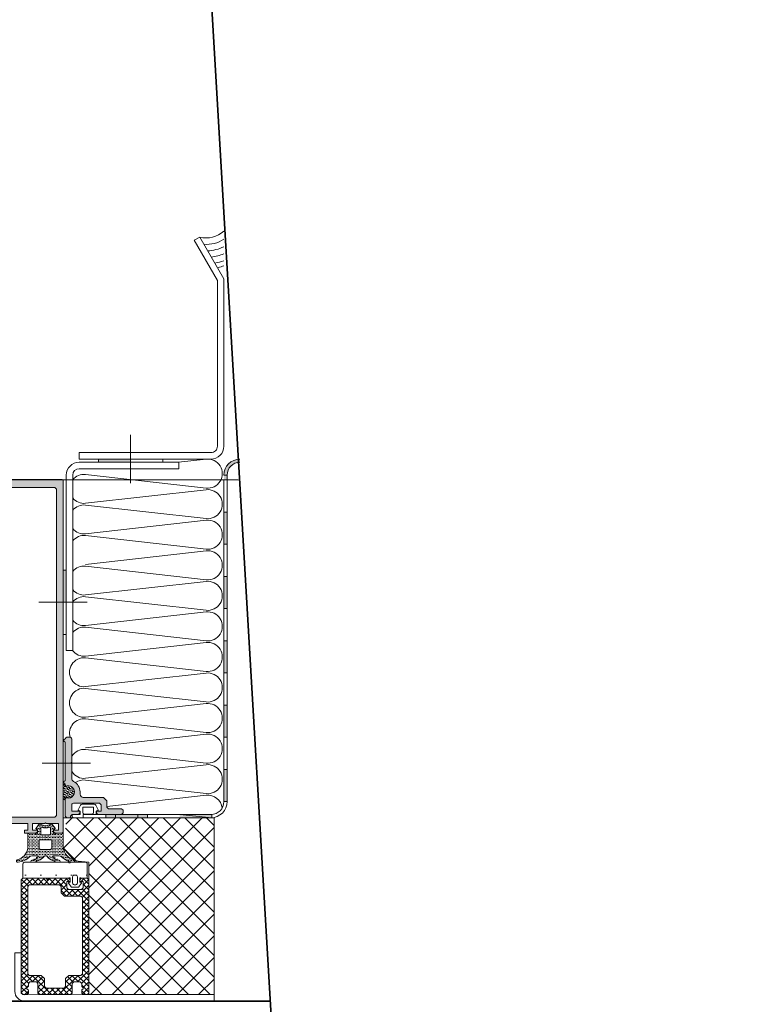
# Model space of a CAD drawing. Header units: inches. Extents: x 0 to 111471, y -105323 to 11070.
# Tile 187 of 256: x 45092 to 45115, y -27871 to -27840. Entities that reach past the tile are written whole.
import ezdxf

# ---------------------------------------------------------------- set-up
doc = ezdxf.new("R2010")
doc.units = ezdxf.units.IN
doc.header["$MEASUREMENT"] = 0
doc.linetypes.add('GEN7', pattern=[13.75, 9.75, -1.5, 1, -1.5])
for name, color, linetype, lineweight in [('2', 1, 'Continuous', 5), ('8', 8, 'Continuous', 5), ('888 sciany istniejące', 2, 'Continuous', 35), ('888 widok', 8, 'Continuous', 0), ('888 wymiary', 1, 'Continuous', 0), ('MB-inne', 8, 'Continuous', 9), ('MB-kreskowanie', 8, 'Continuous', 5), ('MB-osie', 4, 'GEN7', 5), ('MB-profile', 7, 'Continuous', 9), ('MB-uszczelki_tworzywa', 8, 'Continuous', 9), ('Wymiary', 85, 'Continuous', 18)]:
    doc.layers.add(name, color=color, linetype=linetype, lineweight=lineweight)
doc.styles.add('TS 100_wymiary', font='romans.shx', dxfattribs={"width": 0.7, "height": 16})
doc.dimstyles.new('Dim Style 100', dxfattribs={"dimtxt": 16, "dimasz": 12, "dimexe": 12, "dimexo": 2, "dimgap": 10, "dimtad": 1, "dimdec": 0, "dimzin": 9, "dimtxsty": 'TS 100_wymiary', "dimblk": 'ARCHTICK', "dimcen": 2.5, "dimdle": 12, "dimclrd": 256, "dimclrt": 2, "dimadec": 0, "dimazin": 2, "dimtfac": 1, "dimtdec": 0, "dimtix": 1, "dimtmove": 2, "dimatfit": 3, "dimfxl": 0, "dimlwd": -1, "dimarcsym": 0})

# ---------------------------------------------------------------- blocks, each defined once
blk = doc.blocks.new('120557')
at = {"layer": '8'}
h = blk.add_hatch(dxfattribs=at)
h.set_pattern_fill('DOTS', color=256, scale=0.4, angle=-45, style=0, double=1)
h.set_pattern_definition([(315, (-495.54195, 936.92493), (0.6735192, 0.2245064), [0, -0.635])])
edge = h.paths.add_edge_path()
edge.add_line((-0.9, 1.97), (-0.9, 2.05))
edge.add_arc((-1.25, 2.05), 0.35, 0, 180)
edge.add_line((-1.6, 2.05), (-1.6, -2.05))
edge.add_arc((-1.25, -2.05), 0.35, 180, 0)
edge.add_line((-0.9, -2.05), (-0.9, -1.97))
edge.add_line((-0.9, -1.97), (-0.9, -1.9))
edge.add_arc((-0.7, -1.9), 0.2, 37.7274, 180, ccw=False)
edge.add_arc((-0.39, -1.66), 0.2, 217.7274, 256.8227)
edge.add_arc((0, 0), 1.9, 256.8227, 103.1773)
edge.add_arc((-0.39, 1.66), 0.2, 103.1773, 142.2726)
edge.add_arc((-0.7, 1.9), 0.2, 180, 322.2726, ccw=False)
edge.add_line((-0.9, 1.9), (-0.9, 1.97))
blk.add_lwpolyline([(-0.55, 1.78, -0.715089), (-0.9, 1.9), (-0.9, 1.97), (-0.9, 2.05, 1), (-1.6, 2.05), (-1.6, -2.05, 1), (-0.9, -2.05), (-0.9, -1.97), (-0.9, -1.9, -0.715089), (-0.55, -1.78, 0.172259), (-0.43, -1.85, 1.261173), (-0.43, 1.85, 0.172259)], format="xyb", close=True, dxfattribs=at)
blk = doc.blocks.new('K430418X')
at = {"layer": 'MB-kreskowanie'}
blk.add_hatch(color=0, dxfattribs=at).paths.add_polyline_path([(-7.3, -3), (-8, -3, -0.284453), (-11.31, -0.95, 0.284453), (-12.21, -0.4), (-16.75, -0.4), (-17, -0.15), (-17.25, -0.4), (-24.5, -0.4, -0.414214), (-25, 0.1), (-25, 1.1, -0.413264), (-24.5, 1.6, -0.99866), (-23.5, 1.6), (-11.5, 1.6, -0.99933), (-10.5, 1.6), (-9.9, 1.6, -0.713322), (-9.78, 1.24, 0.172259), (-9.85, 1.13, 1.261173), (-6.15, 1.13, 0.172259), (-6.22, 1.24, -0.730612), (-6.09, 1.6), (-0.5, 1.6), (0, 1.1), (0, 0), (-0.5, 0), (-1, -0.5), (-1, -2.5), (-1.5, -3), (-2, -3), (-2, -0.4), (-4, -0.4, 0.414214), (-4.5, -0.9), (-4.5, -9), (-4, -9.5), (-2, -9.5), (-2, -7.99), (-1.5, -7.99), (-1, -8.49), (-1, -15.9), (-1.5, -16.4), (-2.3, -16.4), (-2.8, -15.9), (-2.8, -11.8), (-3.3, -11.3), (-5.3, -11.3), (-6.3, -10.3), (-6.3, -4, 0.414214)])
h = blk.add_hatch(dxfattribs=at)
h.set_pattern_fill('DOTS', color=256, scale=0.4, angle=-45, style=0, double=1)
h.set_pattern_definition([(315, (-944.9233, 496.2371), (-0.2245064, -0.6735192), [0, -0.635])])
edge = h.paths.add_edge_path()
edge.add_line((-9.97, 1.6), (-10.05, 1.6))
edge.add_arc((-10.05, 1.95), 0.35, 90, 270, ccw=False)
edge.add_line((-10.05, 2.3), (-5.95, 2.3))
edge.add_arc((-5.95, 1.95), 0.35, 270, 90, ccw=False)
edge.add_line((-5.95, 1.6), (-6.02, 1.6))
edge.add_line((-6.02, 1.6), (-6.1, 1.6))
edge.add_arc((-6.1, 1.4), 0.2, 90, 232.2726)
edge.add_arc((-6.34, 1.08), 0.2, 13.1773, 52.2726, ccw=False)
edge.add_arc((-8, 0.7), 1.9, 166.8227, 13.1773, ccw=False)
edge.add_arc((-9.65, 1.08), 0.2, 127.7274, 166.8227, ccw=False)
edge.add_arc((-9.9, 1.4), 0.2, 307.7274, 90)
edge.add_line((-9.9, 1.6), (-9.97, 1.6))
at = {"layer": 'MB-profile'}
blk.add_lwpolyline([(-9.78, 1.24, 0.713322), (-9.9, 1.6), (-10.5, 1.6, 0.99933), (-11.5, 1.6), (-23.5, 1.6, 0.99866), (-24.5, 1.6, 0.413264), (-25, 1.1), (-25, 0.1, 0.414214), (-24.5, -0.4), (-17.25, -0.4), (-17, -0.15), (-16.75, -0.4), (-12.21, -0.4, -0.284453), (-11.31, -0.95, 0.284453), (-8, -3), (-7.3, -3, -0.414214), (-6.3, -4), (-6.3, -10.3), (-5.3, -11.3), (-3.3, -11.3), (-2.8, -11.8), (-2.8, -15.9), (-2.3, -16.4), (-1.5, -16.4), (-1, -15.9), (-1, -8.49), (-1.5, -7.99), (-2, -7.99), (-2, -9.5), (-4, -9.5), (-4.5, -9), (-4.5, -0.9, -0.414214), (-4, -0.4), (-2, -0.4), (-2, -3), (-1.5, -3), (-1, -2.5), (-1, -0.5), (-0.5, 0), (0, 0), (0, 1.1), (-0.5, 1.6), (-6.09, 1.6, 0.730612), (-6.22, 1.24, -0.172259), (-6.15, 1.13, -1.261173), (-9.85, 1.13, -0.172259)], format="xyb", close=True, dxfattribs=at)
at = {"layer": 'MB-uszczelki_tworzywa'}
blk.add_lwpolyline([(-9.78, 1.24, 0.715089), (-9.9, 1.6), (-9.97, 1.6), (-10.05, 1.6, -1), (-10.05, 2.3), (-5.95, 2.3, -1), (-5.95, 1.6), (-6.02, 1.6), (-6.1, 1.6, 0.715089), (-6.22, 1.24, -0.172259), (-6.15, 1.13, -1.261173), (-9.85, 1.13, -0.172259)], format="xyb", close=True, dxfattribs=at)
blk = doc.blocks.new('Izolacja')
at = {"layer": 'MB-inne'}
for points in [[(-50, 1), (-60, 1), (-60, 0), (-50, 0)], [(-30, 1), (-40, 1), (-40, 0), (-30, 0)], [(-10, 1), (-20, 1), (-20, 0), (-10, 0)]]:
    blk.add_hatch(color=256, dxfattribs=at).paths.add_polyline_path(points)
for points in [[(-60, 0), (-50, 0), (-50, 1), (-60, 1)], [(-50, 0), (-40, 0), (-40, 1), (-50, 1)], [(-40, 0), (-30, 0), (-30, 1), (-40, 1)], [(-30, 0), (-20, 0), (-20, 1), (-30, 1)], [(-20, 0), (-10, 0), (-10, 1), (-20, 1)], [(-10, 0), (0, 0), (0, 1), (-10, 1)]]:
    blk.add_lwpolyline(points, close=True, dxfattribs=at)
blk = doc.blocks.new('120905')
at = {"layer": 'MB-kreskowanie'}
h = blk.add_hatch(dxfattribs=at)
h.set_pattern_fill('DOTS', color=256, scale=0.3, angle=0.0339, style=0)
h.set_pattern_definition([(0.033944, (-3888.86263, -793.2553), (0.23784281, 0.47639099), [0, -0.47625])])
edge = h.paths.add_edge_path(flags=16)
edge.add_line((-6, -3.5), (-6, -5.5))
edge.add_arc((-5.5, -5.5), 0.5, 180, 270)
edge.add_line((-5.5, -6), (-2.5, -6))
edge.add_arc((-2.5, -5.5), 0.5, 270, 360)
edge.add_line((-2, -5.5), (-2, -3.5))
edge.add_arc((-2.5, -3.5), 0.5, 0, 90)
edge.add_line((-2.5, -3), (-5.5, -3))
edge.add_arc((-5.5, -3.5), 0.5, 90, 180)
edge = h.paths.add_edge_path(flags=16)
edge.add_line((-2.5, -1.3), (-2.5, 0.68))
edge.add_arc((-2.7, 0.68), 0.2, 0, 104.4775)
edge.add_arc((-4, 5.34), 4.64, 254.3781, 285.6219, ccw=False)
edge.add_arc((-5.3, 0.68), 0.2, 75.5225, 180)
edge.add_line((-5.5, 0.68), (-5.5, -1.3))
edge.add_arc((-5.3, -1.3), 0.2, 180, 270)
edge.add_line((-5.3, -1.5), (-2.7, -1.5))
edge.add_arc((-2.7, -1.3), 0.2, 270, 360)
edge = h.paths.add_edge_path()
edge.add_line((-1.04, 0.6), (-1.79, 1.67))
edge.add_arc((-2.03, 1.5), 0.3, 35, 90)
edge.add_line((-2.03, 1.8), (-2.43, 1.8))
edge.add_arc((-2.43, 1.5), 0.3, 90, 116.888)
edge.add_arc((-4, 4.39), 3, 241.3165, 298.6835, ccw=False)
edge.add_arc((-5.57, 1.5), 0.3, 63.112, 90)
edge.add_line((-5.57, 1.8), (-5.97, 1.8))
edge.add_arc((-5.97, 1.5), 0.3, 90, 145)
edge.add_line((-6.21, 1.67), (-6.96, 0.6))
edge.add_arc((-6.8, 0.49), 0.2, 145, 255)
edge.add_line((-6.85, 0.29), (-6.5, 0.2))
edge.add_line((-6.5, 0.2), (-6.5, -1))
edge.add_arc((-6.8, -1), 0.3, 210, 360, ccw=False)
edge.add_arc((-7.32, -1.3), 0.3, 30, 90)
edge.add_line((-7.32, -1), (-9.2, -1))
edge.add_arc((-9.2, -1.3), 0.3, 90, 180)
edge.add_line((-9.5, -1.3), (-9.5, -5.53))
edge.add_arc((-13.89, -4.96), 4.42, 284.0449, 352.6549, ccw=False)
edge.add_arc((-12.62, -9.6), 0.401, 119.3457, 285.4538)
edge.add_arc((-13.24, -3.8), 6.24, 276.7503, 313.2183)
edge.add_arc((-8.22, -9), 1, 90.109, 138.502, ccw=False)
edge.add_line((-8.23, -8), (-6.58, -8))
edge.add_arc((-6.58, -8.3), 0.3, 314.0419, 90.5024, ccw=False)
edge.add_arc((-8.62, -6.19), 3.24, 276.9049, 314.0419, ccw=False)
edge.add_arc((-8.23, -9.7), 0.3, 90.109, 270.109)
edge.add_arc((-8.55, -4.42), 5.59, 273.2975, 316.7848)
edge.add_arc((-4.04, -8.49), 0.5, 85.1106, 150.4706, ccw=False)
edge.add_arc((-3.96, -8.49), 0.5, 29.5294, 94.8894, ccw=False)
edge.add_arc((0.55, -4.42), 5.59, 223.2152, 266.7025)
edge.add_arc((0.23, -9.7), 0.3, 269.891, 89.891)
edge.add_arc((0.62, -6.19), 3.24, 225.9581, 263.0951, ccw=False)
edge.add_arc((-1.42, -8.3), 0.3, 89.4976, 225.9581, ccw=False)
edge.add_line((-1.42, -8), (0.23, -8))
edge.add_arc((0.22, -9), 1, 41.498, 89.891, ccw=False)
edge.add_arc((5.24, -3.8), 6.24, 226.7817, 263.2497)
edge.add_arc((4.62, -9.6), 0.401, 254.5462, 60.6543)
edge.add_arc((5.89, -4.96), 4.42, 187.3451, 255.9551, ccw=False)
edge.add_line((1.5, -5.53), (1.5, -1.3))
edge.add_arc((1.2, -1.3), 0.3, 0, 90)
edge.add_line((1.2, -1), (-0.68, -1))
edge.add_arc((-0.68, -1.3), 0.3, 90, 150)
edge.add_arc((-1.2, -1), 0.3, 180, 330, ccw=False)
edge.add_line((-1.5, -1), (-1.5, 0.2))
edge.add_line((-1.5, 0.2), (-1.15, 0.29))
edge.add_arc((-1.2, 0.49), 0.2, 285, 35)
at = {"layer": 'MB-uszczelki_tworzywa'}
for points in [[(-1.04, 0.6), (-1.79, 1.67, 0.244698), (-2.03, 1.8), (-2.43, 1.8, 0.117863), (-2.56, 1.77, -0.255673), (-5.44, 1.77, 0.117863), (-5.57, 1.8), (-5.97, 1.8, 0.244698), (-6.21, 1.67), (-6.96, 0.6, 0.520567), (-6.85, 0.29), (-6.5, 0.2), (-6.5, -1, -0.767327), (-7.06, -1.15, 0.267949), (-7.32, -1), (-9.2, -1, 0.414214), (-9.5, -1.3), (-9.5, -5.53, -0.308643), (-12.81, -9.25, 0.885567), (-12.51, -9.99, 0.160479), (-8.97, -8.34, -0.21435), (-8.23, -8), (-6.58, -8, -0.677436), (-6.37, -8.51, -0.163474), (-8.23, -9.4, 1), (-8.23, -10, 0.19206), (-4.48, -8.25, -0.293178), (-4, -8, -0.293178), (-3.52, -8.25, 0.19206), (0.23, -10, 1), (0.23, -9.4, -0.163474), (-1.63, -8.51, -0.677436), (-1.42, -8), (0.23, -8, -0.21435), (0.97, -8.34, 0.160479), (4.51, -9.99, 0.885567), (4.81, -9.25, -0.308643), (1.5, -5.53), (1.5, -1.3, 0.414214), (1.2, -1), (-0.68, -1, 0.267949), (-0.94, -1.15, -0.767327), (-1.5, -1), (-1.5, 0.2), (-1.15, 0.29, 0.520567)], [(-2.5, -1.3), (-2.5, 0.68, 0.490314), (-2.75, 0.87, -0.137178), (-5.25, 0.87, 0.490314), (-5.5, 0.68), (-5.5, -1.3, 0.414214), (-5.3, -1.5), (-2.7, -1.5, 0.414214)], [(-6, -3.5), (-6, -5.5, 0.414214), (-5.5, -6), (-2.5, -6, 0.414214), (-2, -5.5), (-2, -3.5, 0.414214), (-2.5, -3), (-5.5, -3, 0.414214)]]:
    blk.add_lwpolyline(points, format="xyb", close=True, dxfattribs=at)
blk = doc.blocks.new('K430492X')
at = {"layer": 'MB-kreskowanie'}
h = blk.add_hatch(color=0, dxfattribs=at)
h.paths.add_polyline_path([(-109.2, 25), (-109.5, 24.7), (-109.5, 22.5), (-109, 22), (-108.5, 22), (-108.5, 23.5), (-106.5, 23.5), (-106.5, 19.75), (-106.25, 19.5), (-106.5, 19.25), (-106.5, 15.5), (-108.5, 15.5), (-108.5, 17), (-109, 17), (-109.5, 16.5), (-109.5, 13), (-108.5, 13), (-108.5, 14), (-106.5, 14), (-106.5, 6.5), (-107, 6), (-124.2, 6), (-124.5, 5.7), (-124.5, 4), (-124, 3.5), (-123, 3.5), (-123, 4.5), (-120.99, 4.5), (-120.49, 4), (-120.49, 2.75), (-118.9, 0), (-120.49, -2.75), (-120.49, -4), (-120.99, -4.5), (-123, -4.5), (-123, -3.5), (-124, -3.5), (-124.5, -4), (-124.5, -5.7), (-124.2, -6), (-107, -6), (-106.5, -6.5), (-106.5, -14), (-108.5, -14), (-108.5, -13), (-109.5, -13), (-109.5, -16.5), (-109, -17), (-108.5, -17), (-108.5, -15.5), (-106.5, -15.5), (-106.5, -19.25), (-106.25, -19.5), (-106.5, -19.75), (-106.5, -23.5), (-108.5, -23.5), (-108.5, -22), (-109, -22), (-109.5, -22.5), (-109.5, -24.7), (-109.2, -25), (-0.5, -25, 0.413925), (0, -24.5), (0, 24.5, 0.413925), (-0.5, 25)])
h.paths.add_polyline_path([(-3, 22.9), (-2.5, 22.4), (-2.5, -22.4), (-3, -22.9), (-104, -22.9), (-104.5, -22.4), (-104.5, 22.4), (-104, 22.9)], flags=16)
h.paths.add_polyline_path([(-106.41, 3.62), (-105.5, 0), (-106.41, -3.62), (-106.89, -4), (-116.88, -4), (-117.31, -3.25), (-115.9, -0.8), (-115.9, 0.8), (-117.31, 3.25), (-116.88, 4), (-106.89, 4)], flags=16)
at = {"layer": 'MB-profile'}
blk.add_lwpolyline([(-0.5, -25), (-109.2, -25), (-109.5, -24.7), (-109.5, -22.5), (-109, -22), (-108.5, -22), (-108.5, -23.5), (-106.5, -23.5), (-106.5, -19.75), (-106.25, -19.5), (-106.5, -19.25), (-106.5, -15.5), (-108.5, -15.5), (-108.5, -17), (-109, -17), (-109.5, -16.5), (-109.5, -13), (-108.5, -13), (-108.5, -14), (-106.5, -14), (-106.5, -6.5), (-107, -6), (-124.2, -6), (-124.5, -5.7), (-124.5, -4), (-124, -3.5), (-123, -3.5), (-123, -4.5), (-120.99, -4.5), (-120.49, -4), (-120.49, -2.75), (-118.9, 0), (-120.49, 2.75), (-120.49, 4), (-120.99, 4.5), (-123, 4.5), (-123, 3.5), (-124, 3.5), (-124.5, 4), (-124.5, 5.7), (-124.2, 6), (-107, 6), (-106.5, 6.5), (-106.5, 14), (-108.5, 14), (-108.5, 13), (-109.5, 13), (-109.5, 16.5), (-109, 17), (-108.5, 17), (-108.5, 15.5), (-106.5, 15.5), (-106.5, 19.25), (-106.25, 19.5), (-106.5, 19.75), (-106.5, 23.5), (-108.5, 23.5), (-108.5, 22), (-109, 22), (-109.5, 22.5), (-109.5, 24.7), (-109.2, 25), (-0.5, 25, -0.414502), (0, 24.5), (0, -24.5, -0.414502)], format="xyb", close=True, dxfattribs=at)
for points in [[(-3, -22.9), (-104, -22.9), (-104.5, -22.4), (-104.5, 22.4), (-104, 22.9), (-3, 22.9), (-2.5, 22.4), (-2.5, -22.4)], [(-106.41, -3.62), (-106.89, -4), (-116.88, -4), (-117.31, -3.25), (-115.9, -0.8), (-115.9, 0.8), (-117.31, 3.25), (-116.88, 4), (-106.89, 4), (-106.41, 3.62), (-105.5, 0)]]:
    blk.add_lwpolyline(points, close=True, dxfattribs=at)
blk = doc.blocks.new('G$C364BC776')
at = {"layer": 'MB-inne', "linetype": 'ByBlock'}
h = blk.add_hatch(color=256, dxfattribs=at)
h.paths.add_polyline_path([(-0.8, 16.85), (-0.8, 16.75, -0.414214), (-0.4, 16.35), (-0.3, 16.35, 0.414214)])
h.paths.add_polyline_path([(-0.3, 16.35), (-0.4, 16.35), (-0.4, 16.2), (-0.3, 16.2)])
for points in [[(2.6, 16.85), (3.6, 16.85), (3.6, 16.75), (2.6, 16.75)], [(-0.4, 14.2), (-0.4, 15.2), (-0.3, 15.2), (-0.3, 14.2)], [(-0.4, 12.2), (-0.4, 13.2), (-0.3, 13.2), (-0.3, 12.2)], [(4.6, 12.4), (4.6, 13.4), (4.7, 13.4), (4.7, 12.4)], [(0.071, 5.8), (1.071, 5.8), (1.071, 5.7), (0.071, 5.7)], [(2.071, 5.8), (3.071, 5.8), (3.071, 5.7), (2.071, 5.7)], [(2.371, 5.8), (3.371, 5.8), (3.371, 5.7), (2.371, 5.7)]]:
    blk.add_hatch(color=256, dxfattribs=at).paths.add_polyline_path(points)
at = {"layer": 'MB-kreskowanie', "linetype": 'ByBlock'}
h = blk.add_hatch(dxfattribs=at)
h.set_pattern_fill('ANSI37', color=256, scale=0.15, angle=270, style=0, double=1)
h.set_pattern_definition([(225, (-67.79963, 1814.1622), (-0.3367596, 0.3367596), []), (135, (-67.79963, 1814.1622), (0.3367596, 0.3367596), [])])
edge = h.paths.add_edge_path()
edge.add_line((3.901, 0.199), (0.001, 0.199))
edge.add_line((0.001, 0.199), (0.001, 5.698))
edge.add_line((0.001, 5.698), (2.105, 5.698))
edge.add_line((2.105, 5.698), (2.272, 5.698))
edge.add_line((2.272, 5.698), (3.342, 5.698))
edge.add_line((3.342, 5.698), (4.272, 5.698))
edge.add_line((4.272, 5.698), (4.595, 5.698))
edge.add_line((4.595, 5.698), (4.696, 4.764))
edge.add_arc((4.196, 4.84), 0.506, 287.2845, 351.3506, ccw=False)
edge.add_line((4.346, 4.356), (3.901, 4.316))
edge.add_line((3.901, 4.316), (3.901, 0.199))
at = {"layer": 'MB-kreskowanie'}
h = blk.add_hatch(dxfattribs=at)
h.set_pattern_fill('DOTS', color=256, scale=0.03, angle=180, style=0)
h.set_pattern_definition([(0, (-45735.70216, 24015.55423), (0.238125, 0.47625), [0, -0.47625])])
h.paths.add_polyline_path([(4.558, 3.816), (4.536, 3.816, -0.267949), (4.518, 3.826, 0.767327), (4.481, 3.816), (4.481, 3.696), (4.516, 3.687, -0.520567), (4.527, 3.656), (4.452, 3.549, -0.244698), (4.428, 3.536), (4.249, 3.536), (4.234, 3.536, -0.244698), (4.209, 3.549), (4.135, 3.656, -0.520567), (4.146, 3.687), (4.181, 3.696), (4.181, 3.816, 0.767327), (4.144, 3.826, -0.267949), (4.126, 3.816), (4.118, 3.816), (4.095, 3.816), (3.951, 3.816), (3.951, 4.266, -0.414214), (4.001, 4.316), (4.466, 4.316, -0.267949), (4.484, 4.306, 0.57735), (4.518, 4.306, -0.267949), (4.536, 4.316), (5.901, 4.316, -0.414214), (5.951, 4.266), (5.951, 3.816)])
h.paths.add_polyline_path([(4.356, 3.916), (4.306, 3.916, 0.414214), (4.256, 3.866), (4.256, 3.666, 0.414214), (4.306, 3.616), (4.356, 3.616, 0.414214), (4.406, 3.666), (4.406, 3.831), (4.406, 3.866, 0.414214)], flags=16)
at = {"layer": 'MB-kreskowanie', "linetype": 'ByBlock', "ltscale": 0.1}
h = blk.add_hatch(dxfattribs=at)
h.set_pattern_fill('ANSI37', color=256, angle=270, style=0)
h.set_pattern_definition([(315, (-7043.82021, -11676.76219), (0.0883883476, 0.0883883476), []), (45, (-7043.82021, -11676.76219), (-0.0883883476, 0.0883883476), [])])
h.paths.add_polyline_path([(5.751, 0.799), (5.801, 0.849), (5.801, 3.566), (5.751, 3.616), (4.811, 3.616), (4.761, 3.566), (4.761, 3.366), (4.661, 3.266), (4.151, 3.266), (4.101, 3.216), (4.101, 0.849), (4.151, 0.799), (4.521, 0.799), (4.621, 0.699), (4.621, 0.449), (4.671, 0.399), (5.231, 0.399), (5.281, 0.449), (5.281, 0.699), (5.381, 0.799)])
h.paths.add_polyline_path([(5.181, 3.766), (5.131, 3.816), (4.531, 3.816), (4.481, 3.766), (4.481, 3.716), (4.581, 3.716), (4.581, 3.516), (4.531, 3.466), (4.131, 3.466), (4.081, 3.516), (4.081, 3.716), (4.181, 3.716), (4.181, 3.766), (4.131, 3.816), (3.951, 3.816), (3.901, 3.766), (3.901, 0.249), (3.951, 0.199), (4.071, 0.199), (4.121, 0.249), (4.121, 0.332), (4.115, 0.346), (4.076, 0.385), (4.076, 0.413), (4.115, 0.451), (4.121, 0.465), (4.121, 0.549), (4.171, 0.599), (4.371, 0.599), (4.421, 0.549), (4.421, 0.249), (4.471, 0.199), (5.431, 0.199), (5.481, 0.249), (5.481, 0.549), (5.531, 0.599), (5.731, 0.599), (5.781, 0.549), (5.781, 0.465), (5.786, 0.451), (5.825, 0.413), (5.825, 0.385), (5.786, 0.346), (5.781, 0.332), (5.781, 0.249), (5.831, 0.199), (5.951, 0.199), (6.001, 0.249), (6.001, 3.766), (5.951, 3.816), (5.231, 3.816)])
at = {"layer": 'MB-inne', "linetype": 'ByBlock'}
for p, q in [((4.2, 16.75), (1.1, 16.75)), ((1.1, 16.75), (1.1, 16.55)), ((1.1, 16.55), (4.2, 16.55)), ((4.4, 16.35), (4.4, 10.9)), ((4.6, 10.9), (4.6, 16.35)), ((4.4, 10.9), (4.6, 10.9))]:
    blk.add_line(p, q, dxfattribs=at)
for points in [[(-0.1, 22.4), (0.624, 23.653), (0.45, 23.753), (-0.3, 22.454), (-0.3, 22.4)], [(-0.3, 17.85), (-0.3, 22.454)], [(-0.1, 17.85), (-0.1, 22.4)], [(4.2, 16.85), (4.2, 17.05)], [(-0.4, 16.35), (-0.3, 16.35)], [(-0.4, 16.35), (-0.4, 16.2)]]:
    blk.add_lwpolyline(points, dxfattribs=at)
for points in [[(4.2, 16.85), (0.1, 16.85, -0.414214), (-0.3, 17.25), (-0.3, 20.7)], [(-0.1, 20.7), (-0.1, 17.25, 0.414214), (0.1, 17.05), (4.2, 17.05)], [(3.651, 5.8, 0.653408), (3.666, 5.833, -0.184569), (3.661, 5.847), (3.661, 5.912), (3.627, 5.918, -0.503433), (3.613, 5.946), (3.687, 6.093, -0.282553), (3.732, 6.12), (4.11, 6.12, -0.282553), (4.155, 6.093), (4.229, 5.946, -0.503433), (4.215, 5.918), (4.181, 5.912), (4.181, 5.847, -0.184569), (4.176, 5.833, 0.648349), (4.191, 5.8), (4.401, 5.8, -0.419957), (4.421, 5.78), (4.421, 5.75, -0.414214), (4.371, 5.7), (3.371, 5.7), (3.371, 5.8), (3.651, 5.8)]]:
    blk.add_lwpolyline(points, format="xyb", dxfattribs=at)
for points in [[(2.6, 16.75), (1.6, 16.75), (1.6, 16.85), (2.6, 16.85)], [(3.6, 16.75), (2.6, 16.75), (2.6, 16.85), (3.6, 16.85)], [(-0.3, 16.2), (-0.3, 15.2), (-0.4, 15.2), (-0.4, 16.2)], [(-0.3, 15.2), (-0.3, 14.2), (-0.4, 14.2), (-0.4, 15.2)], [(-0.3, 14.2), (-0.3, 13.2), (-0.4, 13.2), (-0.4, 14.2)], [(-0.3, 13.2), (-0.3, 12.2), (-0.4, 12.2), (-0.4, 13.2)], [(4.7, 13.4), (4.7, 12.4), (4.6, 12.4), (4.6, 13.4)], [(4.7, 12.4), (4.7, 11.4), (4.6, 11.4), (4.6, 12.4)], [(2.071, 5.7), (0.071, 5.7), (1.071, 5.8), (2.071, 5.8)], [(0.071, 5.7), (0.071, 5.7), (0.071, 5.8), (1.071, 5.8)], [(3.071, 5.7), (2.071, 5.7), (2.071, 5.8), (3.071, 5.8)], [(2.371, 5.7), (2.371, 5.8), (3.371, 5.8), (3.371, 5.7)], [(4.071, 5.7), (3.071, 5.7), (3.071, 5.8), (4.071, 5.8)]]:
    blk.add_lwpolyline(points, close=True, dxfattribs=at)
for points in [[(4.071, 6.03, -0.414214), (4.091, 6.01), (4.091, 5.87, -0.414214), (4.031, 5.81), (3.811, 5.81, -0.414214), (3.751, 5.87), (3.751, 6.01, -0.414214), (3.771, 6.03)], [(0, 0), (5.901, 0, 0.414222), (6.201, 0.3), (6.201, 1.5), (6.001, 1.5), (6.001, 0.298, -0.414316), (5.901, 0.198), (0.001, 0.2)]]:
    blk.add_lwpolyline(points, format="xyb", close=True, dxfattribs=at)
at = {"layer": 'MB-inne'}
blk.add_lwpolyline([(4.272, 5.698), (4.694, 5.698), (4.696, 4.764), (4.344, 4.356), (3.901, 4.316), (3.901, 0.199), (0.001, 0.199), (0.001, 5.698)], close=True, dxfattribs=at)
at = {"layer": 'MB-inne', "linetype": 'ByBlock'}
for centre, radius, start, end in [((-0.8, 16.35), 0.5, 0, 90), ((-0.8, 16.35), 0.4, 0, 90), ((4.2, 16.35), 0.4, 0, 90), ((4.2, 16.35), 0.2, 0, 90), ((0.1, 6.2), 0.5, 180, 270), ((0.1, 6.2), 0.4, 180, 270)]:
    blk.add_arc(centre, radius, start, end, dxfattribs=at)
at = {"layer": 'MB-kreskowanie', "linetype": 'ByBlock'}
for points in [[(1.115, 16.75), (0.252, 16.847, 1.118912), (0.252, 15.95), (3.999, 16.372, -0.256467), (4.4, 16.207, -0.256467)], [(3.317, 16.75, -0.010551), (3.384, 16.75, -0.010551)], [(3.999, 15.475), (0.252, 15.897, 1.118912), (0.252, 15), (3.999, 15.422, -0.256467), (4.4, 15.257, -0.256467)], [(4.4, 15.641, -0.256467), (3.999, 15.475)], [(4.4, 14.691, -0.256467), (3.999, 14.525), (0.252, 14.947, 1.118912), (0.252, 14.05), (3.999, 14.472, -0.256467), (4.4, 14.307)], [(3.999, 13.575), (0.252, 13.997, 1.118912), (0.252, 13.1), (3.999, 13.522, -0.256467), (4.4, 13.357, -0.256467)], [(4.4, 12.791, -0.256467), (3.999, 12.625), (0.252, 13.047, 1.118912), (0.252, 12.15), (3.999, 12.572, -0.256467), (4.4, 12.407)], [(3.999, 11.675), (0.252, 12.097, 1.118912), (0.252, 11.2), (3.999, 11.622, -0.256467), (4.4, 11.457, -0.256467)], [(4.4, 11.841, -0.256467), (3.999, 11.675)], [(4.408, 10.9, -0.263635), (3.999, 10.725), (0.252, 11.147, 1.118912), (0.252, 10.25), (3.999, 10.672, -1.118912), (3.999, 9.775)], [(3.999, 9.775), (0.252, 10.197, 1.118912), (0.252, 9.3), (3.999, 9.722, -1.118912), (3.999, 8.825), (0.252, 9.247, 1.118912), (0.252, 8.35), (3.999, 8.772, -0.533617), (4.483, 8.2, -0.533617)], [(3.999, 7.875), (0.252, 8.297, 1.118912), (0.252, 7.4), (3.999, 7.822, -0.287136), (4.43, 7.615, -0.287136)], [(4.43, 7.132, -0.287136), (3.999, 6.925), (0.252, 7.347, 1.118912), (0.252, 6.45), (3.999, 6.872, -0.18524), (4.312, 6.791)], [(3.341, 6.05), (0.252, 6.397, 0.413099), (-0.247, 6.001)]]:
    blk.add_lwpolyline(points, format="xyb", dxfattribs=at)
for centre, radius, start, end in [((0.239, 24.518), 0.794, 227.3212, 285.4394), ((0.239, 24.518), 0.994, 237.211, 274.6948), ((0.239, 24.518), 1.194, 243.2007, 268.2873), ((0.239, 24.518), 1.394, 247.2819, 263.9489), ((0.239, 24.518), 1.594, 250.2599, 260.7937), ((0.239, 24.568), 1.794, 252.5359, 258.3871)]:
    blk.add_arc(centre, radius, start, end, dxfattribs=at)
at = {"layer": 'MB-osie', "linetype": 'ByBlock'}
for points in [[(2.6, 17.6), (2.6, 16.1)], [(5.45, 12.4), (3.95, 12.4)], [(5.351, 7.4), (3.851, 7.4)]]:
    blk.add_lwpolyline(points, dxfattribs=at)
at = {"layer": 'MB-profile'}
for points in [[(6.552, 5.517), (5.799, 5.517), (5.799, 5.316), (5.899, 5.316), (5.899, 5.216), (5.548, 5.216), (5.497, 5.266), (5.497, 5.316), (5.648, 5.316), (5.648, 5.517), (5.271, 5.517), (5.246, 5.542), (5.221, 5.517), (4.844, 5.517), (4.844, 5.316), (4.995, 5.316), (4.995, 5.266), (4.945, 5.216), (4.724, 5.216), (4.694, 5.246), (4.694, 10.656)], [(9.506, 10.656), (9.506, 5.768), (9.455, 5.718), (4.955, 5.718), (4.905, 5.768), (4.905, 10.656)]]:
    blk.add_lwpolyline(points, dxfattribs=at)
at = {"layer": 'MB-uszczelki_tworzywa'}
for points in [[(5.096, 5.186), (5.096, 5.384, -0.490314), (5.121, 5.404, 0.137178), (5.372, 5.404, -0.490314), (5.397, 5.384), (5.397, 5.186, -0.414214), (5.377, 5.166), (5.116, 5.166, -0.414214)], [(4.126, 3.816), (4.118, 3.816), (4.095, 3.816), (3.951, 3.816), (3.951, 4.266, -0.414214), (4.001, 4.316), (4.466, 4.316, -0.267949), (4.484, 4.306, 0.57735), (4.518, 4.306, -0.267949), (4.536, 4.316), (5.901, 4.316, -0.414214), (5.951, 4.266), (5.951, 3.816), (4.558, 3.816), (4.536, 3.816, -0.267949), (4.518, 3.826, 0.767327), (4.481, 3.816), (4.481, 3.696), (4.516, 3.687, -0.520567), (4.527, 3.656), (4.452, 3.549, -0.244698), (4.428, 3.536), (4.249, 3.536), (4.234, 3.536, -0.244698), (4.209, 3.549), (4.135, 3.656, -0.520567), (4.146, 3.687), (4.181, 3.696), (4.181, 3.696), (4.181, 3.816, 0.767327), (4.144, 3.826, -0.267949)], [(4.406, 3.666, -0.414214), (4.356, 3.616), (4.306, 3.616, -0.414214), (4.256, 3.666), (4.256, 3.866, -0.414214), (4.306, 3.916), (4.356, 3.916, -0.414214), (4.406, 3.866), (4.406, 3.831)]]:
    blk.add_lwpolyline(points, format="xyb", close=True, dxfattribs=at)
for points in [[(5.181, 3.766), (5.131, 3.816), (4.531, 3.816), (4.481, 3.766), (4.481, 3.716), (4.581, 3.716), (4.581, 3.516), (4.531, 3.466), (4.131, 3.466), (4.081, 3.516), (4.081, 3.716), (4.181, 3.716), (4.181, 3.766), (4.131, 3.816), (3.951, 3.816), (3.901, 3.766), (3.901, 0.249), (3.951, 0.199), (4.071, 0.199), (4.121, 0.249), (4.121, 0.332), (4.115, 0.346), (4.076, 0.385), (4.076, 0.413), (4.115, 0.451), (4.121, 0.465), (4.121, 0.549), (4.171, 0.599), (4.371, 0.599), (4.421, 0.549), (4.421, 0.249), (4.471, 0.199), (5.431, 0.199), (5.481, 0.249), (5.481, 0.549), (5.531, 0.599), (5.731, 0.599), (5.781, 0.549), (5.781, 0.465), (5.786, 0.451), (5.825, 0.413), (5.825, 0.385), (5.786, 0.346), (5.781, 0.332), (5.781, 0.249), (5.831, 0.199), (5.951, 0.199), (6.001, 0.249), (6.001, 3.766), (5.951, 3.816), (5.231, 3.816)], [(5.751, 0.799), (5.381, 0.799), (5.281, 0.699), (5.281, 0.449), (5.231, 0.399), (4.671, 0.399), (4.621, 0.449), (4.621, 0.699), (4.521, 0.799), (4.151, 0.799), (4.101, 0.849), (4.101, 3.216), (4.151, 3.266), (4.661, 3.266), (4.761, 3.366), (4.761, 3.566), (4.811, 3.616), (5.751, 3.616), (5.801, 3.566), (5.801, 0.849)]]:
    blk.add_lwpolyline(points, close=True, dxfattribs=at)
at = {"linetype": 'ByBlock'}
for name, p, xscale, yscale, zscale, rotation in [('K430492X', (7.205, 16.216), 0.1004566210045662, 0.1004566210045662, 0.1004566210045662, 89.99999999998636), ('K430418X', (4.471, 5.7), 0.1, 0.1, 0.1, 270)]:
    blk.add_blockref(name, p, dxfattribs=dict(at, xscale=xscale, yscale=yscale, zscale=zscale, rotation=rotation))
at = {"xscale": -0.1, "yscale": 0.1, "zscale": 0.1}
blk.add_blockref('120905', (4.846, 5.316), dxfattribs=at)
at = {"layer": '2', "linetype": 'ByBlock', "xscale": -0.1, "yscale": 0.1, "zscale": 0.1, "rotation": 270}
blk.add_blockref('Izolacja', (-0.4, 12.2), dxfattribs=at)
at = {"layer": 'MB-uszczelki_tworzywa', "linetype": 'ByBlock', "xscale": -0.1, "yscale": 0.1, "zscale": 0.1}
blk.add_blockref('120557', (4.54, 6.5), dxfattribs=at)
blk = doc.blocks.new('_ArchTick')
at = {"layer": 'Wymiary', "color": 0, "const_width": 0.15}
blk.add_lwpolyline([(-0.5, -0.5), (0.5, 0.5)], dxfattribs=at)
blk = doc.blocks.new('*D707')
at = {"layer": '888 wymiary', "color": 0, "lineweight": -2, "ltscale": 0.01}
for p, q in [((44970.711, -28131.521), (44970.711, -28163.521)), ((45090.711, -28131.521), (45090.711, -28163.521))]:
    blk.add_line(p, q, dxfattribs=at)
at = {"layer": '888 wymiary', "ltscale": 0.01}
blk.add_line((44958.711, -28151.521), (45102.711, -28151.521), dxfattribs=at)
at = {"layer": 'Defpoints', "color": 0}
for p in [(44970.711, -27864.859), (45090.711, -27864.844), (45090.711, -28151.521)]:
    blk.add_point(p, dxfattribs=at)
at = {"layer": '888 wymiary', "linetype": 'ByBlock', "xscale": 12, "yscale": 12, "zscale": 12, "rotation": 180}
blk.add_blockref('_ArchTick', (44970.711, -28151.521), dxfattribs=at)
at = {"layer": '888 wymiary', "linetype": 'ByBlock', "xscale": 12, "yscale": 12, "zscale": 12}
blk.add_blockref('_ArchTick', (45090.711, -28151.521), dxfattribs=at)
at = {"layer": '888 wymiary', "color": 2, "ltscale": 0.01, "insert": (45030.711, -28133.521), "char_height": 16, "attachment_point": 5, "style": 'TS 100_wymiary'}
blk.add_mtext('120', dxfattribs=at)

msp = doc.modelspace()

# ---------------------------------------------------------------- linework, layer by layer
at = {"layer": '888 sciany istniejące'}
msp.add_lwpolyline([(45116.011, -28148.157), (45095.296, -27796.518), (45165.213, -27792.405), (45172.471, -27915.792), (45732.545, -27895.032), (45723.488, -27732.946), (45753.462, -27731.686), (45763.781, -27923.826), (45174.232, -27945.734)], dxfattribs=at)
at = {"layer": '888 sciany istniejące', "ltscale": 0.01}
msp.add_lwpolyline([(43379.99, -28060.696), (43419.53, -27870.57), (45099.62, -27870.57)], dxfattribs=at)
at = {"layer": '888 widok', "ltscale": 0.01}
msp.add_lwpolyline([(43360.623, -28057.12), (43403.02, -27854.361), (45098.656, -27854.361)], dxfattribs=at)

# ---------------------------------------------------------------- block references
at = {"layer": '888 sciany istniejące', "ltscale": 0.01, "xscale": -1}
msp.add_blockref('G$C364BC776', (45097.916, -27870.562), dxfattribs=at)

# ---------------------------------------------------------------- dimensions: what is measured, and where the dimension line sits
at = {"layer": '888 wymiary', "ltscale": 0.01}
dim = msp.add_linear_dim(base=(45090.711, -28151.521), p1=(44970.711, -27864.859), p2=(45090.711, -27864.844), dimstyle='Dim Style 100', dxfattribs=at)
dim.commit()
dim.dimension.update_dxf_attribs({"geometry": '*D707', "text_midpoint": (45030.711, -28133.521)})

doc.saveas('drawing.dxf')
